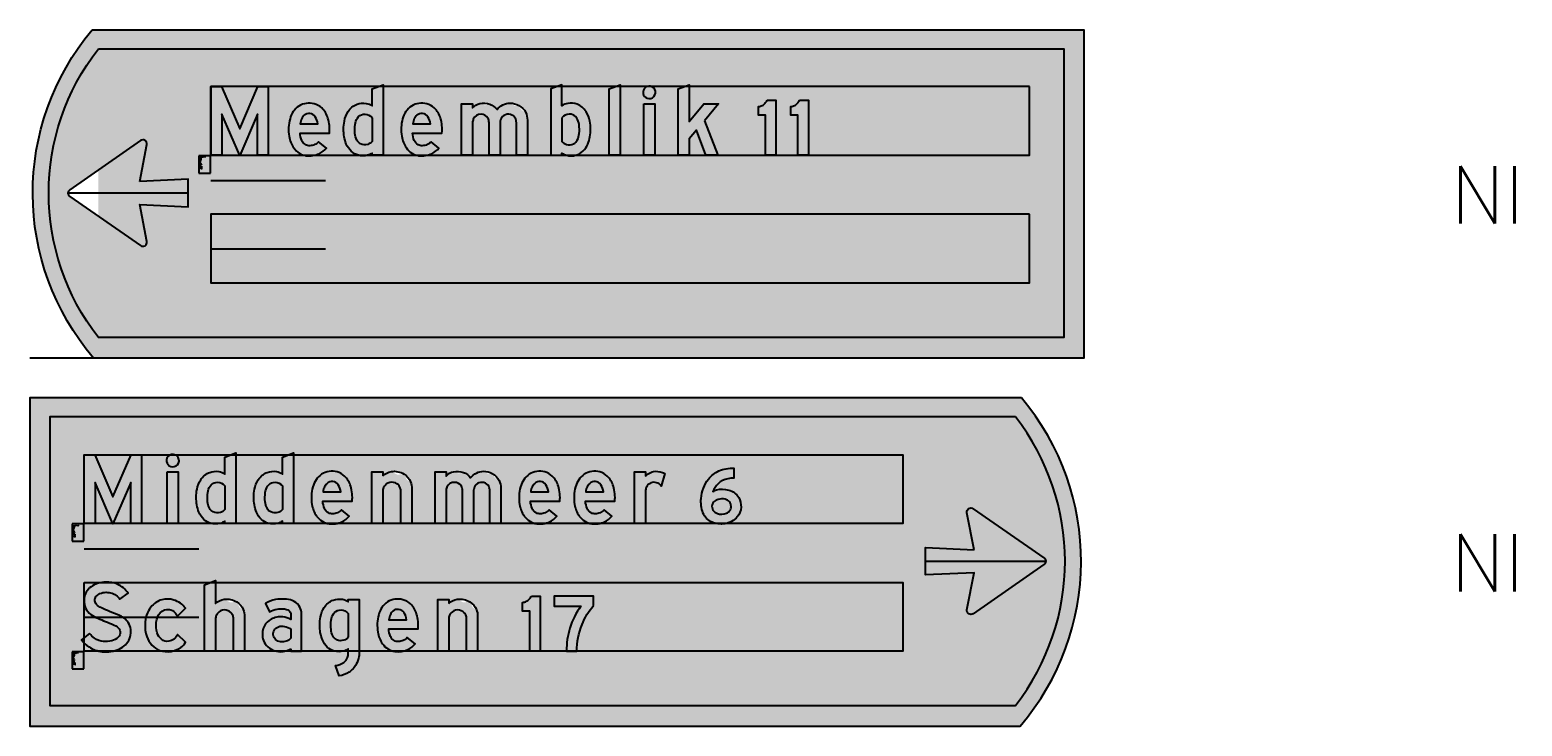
# Model space of a CAD drawing. Header units: millimetres. Extents: x 2444 to 7891, y 2771 to 8930.
# Tile 4 of 7: x 5286 to 7891, y 5867 to 7083. Entities that reach past the tile are written whole.
import ezdxf

# ---------------------------------------------------------------- set-up
doc = ezdxf.new("R2010")
doc.units = ezdxf.units.MM
doc.header["$LTSCALE"] = 20
doc.header["$MEASUREMENT"] = 0
doc.layers.get('0').update_dxf_attribs({"linetype": 'CONTINUOUS'})
for name, color, linetype in [('1', 1, 'CONTINUOUS'), ('105', 5, 'CONTINUOUS'), ('107', 7, 'CONTINUOUS'), ('135', 7, 'CONTINUOUS'), ('136', 7, 'CONTINUOUS'), ('15', 5, 'CONTINUOUS'), ('37', 7, 'CONTINUOUS'), ('87', 7, 'CONTINUOUS'), ('97', 7, 'CONTINUOUS')]:
    doc.layers.add(name, color=color, linetype=linetype)
doc.styles.get("Standard").update_dxf_attribs({"font": 'SIMPLEX'})

# ---------------------------------------------------------------- blocks, each defined once
blk = doc.blocks.new('TBORDLU15')
at = {"layer": '135'}
blk.add_attdef('CAMTAG', (-850, 235), '', height=100, dxfattribs=at)
blk = doc.blocks.new('TBORDLU05')
at = {"layer": '135'}
blk.add_attdef('CAMTAG', (-850, 235), '', height=100, dxfattribs=at)
blk = doc.blocks.new('DNMKP')
blk.add_lwpolyline([(0, 0), (0, 240), (36.5, 240), (100.3, 92.4), (163.7, 240), (199.9, 240), (199.9, 0), (162.4, 0), (162.4, 143), (100.3, -1), (37.5, 143), (37.5, 0)], close=True)
blk = doc.blocks.new('SDNMKP')
blk.add_hatch(color=256).paths.add_polyline_path([(0, 0), (0, 240), (36.5, 240), (100.3, 92.4), (163.7, 240), (199.9, 240), (199.9, 0), (162.4, 0), (162.4, 143), (100.3, -1), (37.5, 143), (37.5, 0)])
blk = doc.blocks.new('DNEOK')
for points in [[(90.9, 37.2, -0.101901), (73.8, 33.4, -0.123801), (59.3, 36.6, -0.165212), (45.9, 51.5, -0.088581), (39.8, 77.7), (142.3, 77.7, 0.097664), (137.4, 129.4, 0.133617), (115.6, 165.3, 0.120769), (89.5, 179.6, 0.210187), (35.8, 171.8, 0.181349), (4.9, 127.4, 0.109569), (2, 66.5, 0.113933), (18.3, 25.6, 0.209885), (61.8, -1.4, 0.138292), (106.6, 5.5, 0.117676), (131.8, 25.2), (104.6, 47.5, -0.119709)], [(93.3, 134.7, 0.228969), (74.5, 145.8, 0.208727), (54.5, 139.9, 0.109856), (45.9, 128, 0.074066), (40.7, 109.8), (102.2, 109.8, 0.111348)]]:
    blk.add_lwpolyline(points, format="xyb", close=True)
blk = doc.blocks.new('SDNEOK')
h = blk.add_hatch(color=256)
edge = h.paths.add_edge_path()
edge.add_arc((73.3, 76.9), 43.5, 270.6531, 293.9267, ccw=False)
edge.add_arc((72.9, 63.7), 30.3, 243.3753, 271.6048, ccw=False)
edge.add_arc((74.5, 63.8), 31.1, 203.3718, 240.8967, ccw=False)
edge.add_arc((116.2, 81.8), 76.6, 183.0869, 203.3353, ccw=False)
edge.add_line((39.8, 77.7), (142.3, 77.7))
edge.add_arc((8.7, 91.2), 134.2, 354.247, 376.5592)
edge.add_arc((60.6, 107.3), 79.9, 16.0843, 46.5267)
edge.add_arc((73.3, 119.3), 62.5, 47.3433, 74.8881)
edge.add_arc((71.6, 114.6), 67.5, 74.5644, 122.0446)
edge.add_arc((79.5, 108.5), 76.9, 124.6544, 165.7696)
edge.add_arc((140.7, 90.3), 140.8, 164.7144, 189.7261)
edge.add_arc((98.9, 81.3), 98, 188.705, 214.7044)
edge.add_arc((70.7, 61.6), 63.6, 214.5404, 261.9542)
edge.add_arc((72.1, 81.5), 83.5, 262.8902, 294.3846)
edge.add_arc((77.7, 68.2), 69.1, 294.6517, 321.4976)
edge.add_line((131.8, 25.2), (104.6, 47.5))
edge.add_arc((76.5, 70.6), 36.4, 293.3954, 320.7007, ccw=False)
edge = h.paths.add_edge_path(flags=16)
edge.add_arc((72.4, 120.7), 25.1, 33.7093, 85.296)
edge.add_arc((71.3, 119.9), 26, 82.9069, 130.0666)
edge.add_arc((76.8, 114.5), 33.7, 131.3185, 156.3952)
edge.add_arc((104.4, 101.5), 64.2, 155.6279, 172.5717)
edge.add_line((40.7, 109.8), (102.2, 109.8))
edge.add_arc((42.7, 102.5), 60, 7.0634, 32.4778)
blk = doc.blocks.new('DNDOK')
blk.add_line((137.5, 0), (138, 0.6))
for points in [[(99.7, 0), (99.7, 7.9, -0.100024), (83.2, -0.2, -0.120091), (51.6, 0, -0.123672), (26.6, 14, -0.106262), (9.4, 39.2, -0.100464), (0, 91.1, -0.049901), (2.6, 119.5, -0.095527), (15.5, 152.5, -0.16208), (47.1, 178.3, -0.125922), (79, 181.2, -0.142475), (99.7, 172.4), (99.7, 231.5), (138, 246.2), (138, 0)], [(99.7, 130.8), (99.7, 48.6, -0.150215), (84.1, 37.8, -0.188752), (59, 39.9, -0.15047), (46, 53, -0.093806), (39.5, 75.7, -0.063532), (40, 107.6, -0.108052), (48, 130.1, -0.214182), (68, 143.2, -0.212332), (94.2, 136.6, -0.064521)]]:
    blk.add_lwpolyline(points, format="xyb", close=True)
blk = doc.blocks.new('SDNDOK')
h = blk.add_hatch(color=256)
edge = h.paths.add_edge_path()
edge.add_line((138, 231.5), (138, 0))
edge.add_line((138, 0), (99.7, 0))
edge.add_line((99.7, 0), (99.7, 7.9))
edge.add_arc((71.3, 44.5), 46.3, 284.8992, 307.747, ccw=False)
edge.add_arc((67.8, 64.8), 66.8, 255.9338, 283.3254, ccw=False)
edge.add_arc((67, 56.7), 58.8, 226.5567, 254.7571, ccw=False)
edge.add_arc((76.6, 66.7), 72.6, 202.2237, 226.4861, ccw=False)
edge.add_arc((132.5, 88.3), 132.5, 178.8154, 201.763, ccw=False)
edge.add_arc((143.4, 92.3), 143.5, 169.0674, 180.4943, ccw=False)
edge.add_arc((94.6, 102.5), 93.6, 147.6996, 169.5265, ccw=False)
edge.add_arc((70.1, 117.9), 64.6, 110.8068, 147.6325, ccw=False)
edge.add_arc((68.8, 117.5), 64.6, 80.8887, 109.5969, ccw=False)
edge.add_arc((74.1, 141.3), 40.2, 50.5164, 82.951, ccw=False)
edge.add_line((99.7, 172.4), (99.7, 231.5))
edge.add_line((99.7, 231.5), (138, 246.2))
edge.add_line((138, 246.2), (138, 16.5))
edge.add_line((138, 16.5), (138, 231.5))
edge = h.paths.add_edge_path(flags=16)
edge.add_line((99.7, 130.8), (99.7, 48.6))
edge.add_arc((74.3, 68.6), 32.3, 287.5698, 321.7411, ccw=False)
edge.add_arc((74.1, 70.9), 34.6, 243.9855, 286.7413, ccw=False)
edge.add_arc((73.9, 67.5), 31.4, 207.3919, 241.6203, ccw=False)
edge.add_arc((102.8, 81.7), 63.6, 185.3577, 206.7938, ccw=False)
edge.add_arc((164.5, 89.7), 125.9, 171.8246, 186.3655, ccw=False)
edge.add_arc((95.5, 100.5), 56, 148.0099, 172.678, ccw=False)
edge.add_arc((72.6, 114.3), 29.2, 98.9012, 147.2576, ccw=False)
edge.add_arc((73.8, 110.5), 33.2, 51.9709, 99.9217, ccw=False)
edge.add_arc((74.4, 112.6), 31.2, 35.8435, 50.6103, ccw=False)
blk = doc.blocks.new('DNMOK')
blk.add_lwpolyline([(95.7, 113.9, 0.134995), (91.5, 130, 0.262597), (68, 143.3, 0.314065), (40.9, 126, 0.10407), (38.4, 114), (38.4, 0), (0, 0), (0, 180), (38.4, 180), (38.4, 165.5, -0.162198), (64.2, 180.6, -0.138574), (98.7, 178.3, -0.159128), (123.7, 159.3, -0.224396), (169.5, 182, -0.1279), (199.5, 174.3, -0.157536), (223.7, 149.4, -0.108501), (229.8, 122.9), (229.8, 114), (229.8, 0), (191.1, 0), (191.1, 114, 0.023684), (191, 117.3, 0.144879), (184.9, 133.1, 0.429219), (143.2, 135.5, 0.160452), (134.5, 118.9, 0.044124), (134.1, 114), (134.1, 0), (95.7, 0), (95.7, 114)], format="xyb", close=True)
blk = doc.blocks.new('SDNMOK')
h = blk.add_hatch(color=256)
edge = h.paths.add_edge_path()
edge.add_arc((64.3, 114.3), 31.4, 359.2433, 389.9959)
edge.add_arc((68, 115.7), 27.5, 31.1799, 90.0339)
edge.add_arc((66.9, 115.2), 28.1, 87.7427, 157.4855)
edge.add_arc((68.2, 113.8), 29.8, 155.9856, 179.7511)
edge.add_line((38.4, 114), (38.4, 0))
edge.add_line((38.4, 0), (0, 0))
edge.add_line((0, 0), (0, 180))
edge.add_line((0, 180), (38.4, 180))
edge.add_line((38.4, 180), (38.4, 165.5))
edge.add_arc((74, 134.3), 47.3, 101.9573, 138.8093, ccw=False)
edge.add_arc((77.3, 118.3), 63.6, 70.357, 101.9149, ccw=False)
edge.add_arc((82.1, 130.6), 50.5, 34.6689, 70.835, ccw=False)
edge.add_arc((170.6, 122.1), 59.9, 90.981, 141.5707, ccw=False)
edge.add_arc((169.9, 120.5), 61.5, 61.1789, 90.3331, ccw=False)
edge.add_arc((173, 124.5), 56.4, 26.1529, 61.9631, ccw=False)
edge.add_arc((166.5, 122.2), 63.4, 0.6617, 25.4314, ccw=False)
edge.add_line((229.8, 122.9), (229.8, 114))
edge.add_line((229.8, 114), (229.8, 0))
edge.add_line((229.8, 0), (191.1, 0))
edge.add_line((191.1, 0), (191.1, 114))
edge.add_arc((155.7, 114.1), 35.5, 359.7776, 365.2046)
edge.add_arc((161.4, 114.9), 29.7, 4.595, 37.5694)
edge.add_arc((162.9, 114.5), 28.8, 40.1622, 133.082)
edge.add_arc((164, 114), 30, 134.0702, 170.5324)
edge.add_arc((162.2, 114.4), 28.1, 170.6711, 180.7771)
edge.add_line((134.1, 114), (134.1, 0))
edge.add_line((134.1, 0), (95.7, 0))
edge.add_line((95.7, 0), (95.7, 114))
edge.add_line((95.7, 114), (95.7, 113.9))
blk = doc.blocks.new('DNBOK')
for points in [[(54.8, -0.2, 0.120091), (86.4, 0, 0.123672), (111.4, 14, 0.106262), (128.6, 39.2, 0.100464), (138, 91.1, 0.049901), (135.4, 119.5, 0.095527), (122.5, 152.5, 0.16208), (90.9, 178.3, 0.125922), (59, 181.2, 0.142475), (38.4, 172.4), (38.4, 246.2), (0, 231.5), (0, 0), (38.4, 0), (38.4, 7.9, 0.100024)], [(38.4, 130.8), (38.4, 48.6, 0.150215), (54, 37.8, 0.188752), (79.1, 39.9, 0.15047), (92, 53, 0.093806), (98.6, 75.7, 0.063532), (98.1, 107.6, 0.108052), (90, 130.1, 0.214182), (70, 143.2, 0.212332), (43.8, 136.6, 0.064521)]]:
    blk.add_lwpolyline(points, format="xyb", close=True)
blk = doc.blocks.new('SDNBOK')
h = blk.add_hatch(color=256)
edge = h.paths.add_edge_path()
edge.add_arc((70.2, 64.8), 66.8, 256.6746, 284.0662)
edge.add_arc((71, 56.7), 58.8, 285.2429, 313.4433)
edge.add_arc((61.4, 66.7), 72.6, 313.5139, 337.7763)
edge.add_arc((5.6, 88.3), 132.5, 338.237, 361.1846)
edge.add_arc((-5.4, 92.3), 143.5, 359.5057, 370.9326)
edge.add_arc((43.4, 102.5), 93.6, 10.4735, 32.3004)
edge.add_arc((68, 117.9), 64.6, 32.3675, 69.1932)
edge.add_arc((69.2, 117.5), 64.6, 70.4031, 99.1113)
edge.add_arc((63.9, 141.3), 40.2, 97.049, 129.4836)
edge.add_line((38.4, 172.4), (38.4, 246.2))
edge.add_line((38.4, 246.2), (0, 231.5))
edge.add_line((0, 231.5), (0, 0))
edge.add_line((0, 0), (38.4, 0))
edge.add_line((38.4, 0), (38.4, 7.9))
edge.add_arc((66.7, 44.5), 46.3, 232.253, 255.1008)
edge = h.paths.add_edge_path(flags=16)
edge.add_line((38.4, 130.8), (38.4, 48.6))
edge.add_arc((63.7, 68.6), 32.3, 218.2589, 252.4302)
edge.add_arc((63.9, 70.9), 34.6, 253.2587, 296.0145)
edge.add_arc((64.2, 67.5), 31.4, 298.3797, 332.6081)
edge.add_arc((35.3, 81.7), 63.6, 333.2062, 354.6423)
edge.add_arc((-26.5, 89.7), 125.9, 353.6345, 368.1754)
edge.add_arc((42.5, 100.5), 56, 7.322, 31.9901)
edge.add_arc((65.5, 114.3), 29.2, 32.7424, 81.0988)
edge.add_arc((64.3, 110.5), 33.2, 80.0783, 128.0291)
edge.add_arc((63.6, 112.6), 31.2, 129.3897, 144.1565)
blk = doc.blocks.new('DNLOK')
blk.add_lwpolyline([(0, 0), (0, 231.5), (38.4, 246.2), (38.4, 0)], close=True)
blk = doc.blocks.new('SDNLOK')
blk.add_hatch(color=256).paths.add_polyline_path([(0, 0), (0, 231.5), (38.4, 246.2), (38.4, 0)])
blk = doc.blocks.new('DNIOK')
blk.add_lwpolyline([(17.6, 197.7, 0.708764), (34.1, 235.2, 0.4532), (1.6, 232.5, 0.591041)], format="xyb", close=True)
blk.add_lwpolyline([(0, 180), (38.4, 180), (38.4, 0), (0, 0)], close=True)
blk = doc.blocks.new('SDNIOK')
h = blk.add_hatch(color=256)
edge = h.paths.add_edge_path()
edge.add_arc((19.3, 219.4), 21.7, 265.6624, 406.973)
edge.add_arc((19.1, 219.6), 21.7, 46.078, 143.5982)
edge.add_arc((19.2, 219.5), 21.8, 143.5691, 265.9084)
h.paths.add_polyline_path([(0, 180), (38.4, 180), (38.4, 0), (0, 0)])
blk = doc.blocks.new('DNKOK')
blk.add_lwpolyline([(91.5, 120.7), (138, 0), (97, 0), (63.6, 87.2), (38.4, 57.4), (38.4, 0), (0, 0), (0, 231.5), (38.4, 246.2), (38.4, 117.7), (90.2, 180), (140.3, 180)], close=True)
blk = doc.blocks.new('SDNKOK')
blk.add_hatch(color=256).paths.add_polyline_path([(91.5, 120.7), (138, 0), (97, 0), (63.6, 87.2), (38.4, 57.4), (38.4, 0), (0, 0), (0, 231.5), (38.4, 246.2), (38.4, 117.7), (90.2, 180), (140.3, 180)])
blk = doc.blocks.new('DN1KK')
blk.add_lwpolyline([(31, 192.1), (61.5, 192.1), (61.5, 0), (25, 0), (25, 140), (0, 140), (0, 170.1, 0.088959), (13.5, 173.9, 0.094396), (23.4, 181.4, 0.051942)], format="xyb", close=True)
blk = doc.blocks.new('SDN1KK')
h = blk.add_hatch(color=256)
h.dxf.hatch_style = 1
edge = h.paths.add_edge_path()
edge.add_line((31, 192.1), (61.5, 192.1))
edge.add_line((61.5, 192.1), (61.5, 0))
edge.add_line((61.5, 0), (25, 0))
edge.add_line((25, 0), (25, 140))
edge.add_line((25, 140), (0, 140))
edge.add_line((0, 140), (0, 170.1))
edge.add_arc((-3.7, 209.6), 39.6, 275.3955, 295.7298)
edge.add_arc((-1.4, 203.7), 33.4, 296.575, 318.1452)
edge.add_arc((-23.8, 223.4), 63.1, 318.3475, 330.2411)
blk = doc.blocks.new('TEXTID')
for p, q in [((-1, -1), (-21, -1)), ((-21, -1), (-21, -31)), ((-1, -31), (-1, -1)), ((-21, -31), (-1, -31))]:
    blk.add_line(p, q)
for tag, p in [('TXTVAL', (-19, -4)), ('ALFTYP', (-19, -6)), ('TXTLEN', (-19, -20)), ('XSCALE', (-19, -22)), ('XYSCALE', (-19, -23.7)), ('GROKAP', (-19, -8)), ('GROOND', (-19, -10)), ('KRIMP', (-19, -12)), ('LAYER', (-19, -14)), ('GEN', (-19, -16)), ('CURANG', (-19, -18)), ('NOOT', (-19, -25.4)), ('AKTIE', (-19, -27.1)), ('ERRMSG', (-19, -28.9))]:
    blk.add_attdef(tag, p, '', height=1)
blk = doc.blocks.new('DNNOK')
blk.add_lwpolyline([(38.4, 165.9, -0.169593), (68.1, 181.1, -0.184343), (112.3, 172, -0.158815), (134.9, 145.3, -0.09798), (139.3, 120.6), (139.3, 0), (101, 0), (101, 113.7, 0.110231), (98.1, 126.6, 0.187407), (82.4, 141.2, 0.213383), (56.2, 140.5, 0.17169), (41.1, 125.1, 0.121535), (38.4, 112), (38.4, 0), (0, 0), (0, 180), (38.4, 180)], format="xyb", close=True)
blk = doc.blocks.new('SDNNOK')
h = blk.add_hatch(color=256)
edge = h.paths.add_edge_path()
edge.add_arc((75, 130.9), 50.7, 97.8076, 136.3091, ccw=False)
edge.add_arc((78.3, 118.8), 63.2, 57.4397, 99.2189, ccw=False)
edge.add_arc((82.5, 123.9), 56.5, 22.154, 58.2502, ccw=False)
edge.add_arc((74.8, 121.7), 64.5, -0.9369, 21.447, ccw=False)
edge.add_line((139.3, 120.6), (139.3, 0))
edge.add_line((139.3, 0), (101, 0))
edge.add_line((101, 0), (101, 113.7))
edge.add_arc((70.8, 113.6), 30.2, 0.2776, 25.439)
edge.add_arc((71.4, 113.7), 29.6, 25.8368, 68.2949)
edge.add_arc((70, 111.6), 32, 67.2754, 115.4565)
edge.add_arc((70.4, 111.5), 32.3, 116.0388, 155.0072)
edge.add_arc((66.3, 113), 28, 154.3557, 182.0734)
edge.add_line((38.4, 112), (38.4, 0))
edge.add_line((38.4, 0), (0, 0))
edge.add_line((0, 0), (0, 180))
edge.add_line((0, 180), (38.4, 180))
edge.add_line((38.4, 180), (38.4, 165.9))
blk = doc.blocks.new('DNROK')
blk.add_lwpolyline([(77.2, 142.2, 0.173393), (57.1, 141.4, 0.180069), (41.4, 126.4, 0.113707), (38.4, 113.1), (38.4, 0), (0, 0), (0, 180), (38.4, 180), (38.4, 165.6, -0.059209), (47.8, 173.5, -0.095231), (66, 181, -0.135208), (97.5, 178, -0.035292), (105.6, 174.1), (93.1, 130.2, 0.183942)], format="xyb", close=True)
blk = doc.blocks.new('SDNROK')
h = blk.add_hatch(color=256)
edge = h.paths.add_edge_path()
edge.add_arc((68.2, 113.6), 29.9, 72.5246, 111.8722)
edge.add_arc((69.4, 112.8), 31.1, 113.2226, 154.0538)
edge.add_arc((68.8, 113.2), 30.4, 154.1763, 180.1245)
edge.add_line((38.4, 113.1), (38.4, 0))
edge.add_line((38.4, 0), (0, 0))
edge.add_line((0, 0), (0, 180))
edge.add_line((0, 180), (38.4, 180))
edge.add_line((38.4, 180), (38.4, 165.6))
edge.add_arc((76.4, 129.9), 52.2, 123.2492, 136.8031, ccw=False)
edge.add_arc((76.5, 129.9), 52.2, 101.6377, 123.3973, ccw=False)
edge.add_arc((76.3, 122.4), 59.6, 69.1375, 99.938, ccw=False)
edge.add_arc((73.7, 118.9), 63.8, 59.9912, 68.0761, ccw=False)
edge.add_line((105.6, 174.1), (93.1, 130.2))
edge.add_arc((69.4, 115.3), 28, 32.0519, 73.7423)
blk = doc.blocks.new('DN6KK')
for points in [[(59.9, 138.7, 0.121587), (41.6, 111, -0.080176), (53.9, 116.8, -0.1472), (96.9, 116.2, -0.188669), (131.7, 90.6, -0.148975), (139.9, 56.3, -0.162113), (126.8, 22.8, -0.185736), (83.1, -1.1, -0.135018), (38.7, 3.9, -0.200677), (7.1, 36.8, -0.115473), (0.4, 87.3, -0.142799), (26.3, 154.8, -0.121893), (62.1, 183.1, -0.109822), (115.3, 193.3), (115.3, 158.2, 0.055654), (93.9, 156, 0.132784)], [(46.2, 76.4, 0.147096), (38.9, 64.6, 0.202752), (42, 46, 0.16924), (57.4, 34.5, 0.170542), (88.9, 35.2, 0.183489), (102.7, 47.9, 0.152145), (104.8, 63.6, 0.135178), (99.8, 75, 0.167708), (84.3, 84.2, 0.127057), (59.9, 83.8, 0.114172)]]:
    blk.add_lwpolyline(points, format="xyb", close=True)
blk = doc.blocks.new('SDN6KK')
h = blk.add_hatch(color=256)
h.dxf.hatch_style = 1
edge = h.paths.add_edge_path(flags=16)
edge.add_arc((62.2, 58.3), 24.1, 131.4945, 164.9664)
edge.add_arc((62.3, 59), 24.1, 166.5489, 212.3948)
edge.add_arc((66.3, 62.4), 29.3, 213.8793, 252.3022)
edge.add_arc((72.1, 79.6), 47.5, 251.9018, 290.6146)
edge.add_arc((79, 59.7), 26.4, 291.8324, 333.4223)
edge.add_arc((78.4, 59.2), 26.7, 334.9202, 369.5239)
edge.add_arc((81.6, 60.1), 23.5, 8.5197, 39.3135)
edge.add_arc((78.7, 57.2), 27.6, 40.3279, 78.4093)
edge.add_arc((72.8, 36.7), 48.8, 76.3918, 105.3561)
edge.add_arc((69.1, 50.6), 34.5, 105.527, 131.5804)
edge = h.paths.add_edge_path()
edge.add_arc((107, 87.8), 69.3, 132.7394, 160.469)
edge.add_arc((65.6, 75.9), 42.5, 106.035, 124.3708, ccw=False)
edge.add_arc((74.5, 45), 74.7, 72.5299, 106.0252, ccw=False)
edge.add_arc((81.6, 59), 59.2, 32.241, 74.9784, ccw=False)
edge.add_arc((79.5, 60), 60.5, -3.4419, 30.4514, ccw=False)
edge.add_arc((83, 59.3), 57, 320.1596, 356.9929, ccw=False)
edge.add_arc((73.8, 67.6), 69.3, 277.6984, 319.7864, ccw=False)
edge.add_arc((70.1, 82.2), 84.4, 248.1571, 278.915, ccw=False)
edge.add_arc((62.3, 58.1), 59.1, 201.0711, 246.4601, ccw=False)
edge.add_arc((111.5, 76.5), 111.6, 174.4477, 200.7954, ccw=False)
edge.add_arc((129.2, 76.6), 129.3, 142.7546, 175.2619, ccw=False)
edge.add_arc((101.2, 96.6), 94.9, 114.3395, 142.1381, ccw=False)
edge.add_arc((111.8, 68.5), 124.9, 88.406, 113.475, ccw=False)
edge.add_line((115.3, 193.3), (115.3, 158.2))
edge.add_arc((114.5, 61.3), 96.9, 89.5399, 102.2816)
edge.add_arc((108.9, 84.5), 73.1, 101.816, 132.0709)
blk = doc.blocks.new('DNSKP')
blk.add_lwpolyline([(18.6, 61.3), (-9.7, 39.9, 0.095242), (16.6, 14.6, 0.115355), (62.6, -2, 0.143243), (122.4, 7.2, 0.176522), (158.1, 43.2, 0.219969), (156.2, 94.7, 0.168406), (123.4, 124.4, 0.004125), (87.9, 138.9, -0.018803), (59.7, 150.8, -0.1084), (42.6, 163.2, -0.142959), (37.3, 175.3, -0.158024), (38.9, 186.8, -0.137934), (49.6, 198.2, -0.112446), (70.6, 205, -0.08113), (92, 203.8, -0.099542), (110.8, 195.4, -0.099921), (124.2, 181), (153, 202.6, 0.13841), (115.8, 233.6, 0.108694), (75.9, 241.1, 0.07681), (46.2, 236.4, 0.083432), (23.8, 225, 0.103273), (6.7, 205.6, 0.10134), (-0.2, 184.8, 0.087362), (2.3, 156.8, 0.14327), (17.1, 132.9, 0.074757), (40.9, 117.7, 0.005926), (94.7, 95.3, -0.06423), (114.5, 84.7, -0.209084), (125.3, 67.6, -0.227141), (118.9, 48.7, -0.139353), (95.8, 35.7, -0.091568), (67.4, 33.5, -0.124077), (35.9, 45.4, -0.069197)], format="xyb", close=True)
blk = doc.blocks.new('SDNSKP')
h = blk.add_hatch(color=256)
edge = h.paths.add_edge_path()
edge.add_line((18.6, 61.3), (-9.7, 39.9))
edge.add_arc((69.3, 95.8), 96.8, 215.2915, 237.0538)
edge.add_arc((75.2, 104.6), 107.4, 236.9717, 263.2929)
edge.add_arc((76.8, 104.8), 107.7, 262.4349, 295.0419)
edge.add_arc((90.9, 74.2), 74.1, 295.2273, 335.2707)
edge.add_arc((101.4, 66.9), 61.5, 337.3004, 386.9233)
edge.add_arc((97, 62.3), 67.6, 28.7027, 66.9396)
edge.add_arc((-772.1, -2022.4), 2326.2, 67.3563, 68.3017)
edge.add_arc((232.3, 518.8), 406.4, 244.8686, 249.1775, ccw=False)
edge.add_arc((79.3, 196), 49.2, 221.8604, 246.6073, ccw=False)
edge.add_arc((60.7, 178.4), 23.6, 187.613, 220.1563, ccw=False)
edge.add_arc((55.9, 178.5), 18.9, 153.9701, 189.8896, ccw=False)
edge.add_arc((64.5, 173.4), 28.9, 120.9682, 152.3822, ccw=False)
edge.add_arc((74.9, 155.6), 49.6, 94.9334, 120.5963, ccw=False)
edge.add_arc((77.6, 138.8), 66.5, 77.5134, 96.0664, ccw=False)
edge.add_arc((80.6, 153), 52, 54.5283, 77.2669, ccw=False)
edge.add_arc((81.8, 155), 49.7, 31.5522, 54.3767, ccw=False)
edge.add_line((124.2, 181), (153, 202.6))
edge.add_arc((79.5, 152.3), 89, 34.4138, 65.9347)
edge.add_arc((78.7, 146.6), 94.6, 66.8858, 91.6991)
edge.add_arc((76.3, 142.7), 98.4, 90.2004, 107.7694)
edge.add_arc((69.2, 164.1), 75.9, 107.6382, 126.7153)
edge.add_arc((61.6, 174.2), 63.2, 126.6437, 150.2286)
edge.add_arc((54.2, 178.5), 54.7, 150.217, 173.3634)
edge.add_arc((80.6, 177.8), 81.1, 175.0348, 195.0059)
edge.add_arc((50.5, 170.2), 50, 195.5447, 228.1578)
edge.add_arc((79.5, 204.4), 94.9, 228.8532, 245.9543)
edge.add_arc((1015.5, 2378.2), 2461.6, 246.6769, 248.035)
edge.add_arc((63.8, 13.3), 87.6, 54.5899, 69.2902, ccw=False)
edge.add_arc((100.3, 63.9), 25.2, 8.5351, 55.773, ccw=False)
edge.add_arc((102.4, 64.8), 23.1, -44.1953, 6.993, ccw=False)
edge.add_arc((84.5, 82.9), 48.6, 283.4347, 315.1677, ccw=False)
edge.add_arc((75.5, 111.2), 78.2, 264.0578, 284.9853, ccw=False)
edge.add_arc((75.4, 102.1), 69.1, 235.1196, 263.4113, ccw=False)
edge.add_arc((84.4, 115.4), 85.1, 219.4093, 235.2428, ccw=False)
blk = doc.blocks.new('DNCOK')
blk.add_lwpolyline([(20.4, 153.5, 0.159313), (0.1, 94.9, 0.096263), (6.3, 51, 0.105598), (24.4, 20.8, 0.114968), (51.5, 2.7, 0.131226), (90.9, -0.9, 0.109572), (124.9, 12.8, 0.108139), (142, 31.1), (113.7, 58.4, -0.266832), (83.1, 34.4, -0.204869), (57.6, 41.3, -0.142026), (42.7, 63.4, -0.108028), (39.4, 101.3, -0.154323), (53, 133.6, -0.271453), (85.3, 145.3, -0.154729), (104.4, 135.1, -0.09184), (113.1, 122.3), (140.9, 149.5, 0.171624), (101.1, 178.4, 0.144995), (58.9, 179.3, 0.157815)], format="xyb", close=True)
blk = doc.blocks.new('SDNCOK')
h = blk.add_hatch(color=256)
edge = h.paths.add_edge_path()
edge.add_arc((100, 93.1), 99.9, 142.7895, 178.9971)
edge.add_arc((116, 89.1), 116, 177.1363, 199.1304)
edge.add_arc((86.2, 78.3), 84.3, 198.8419, 222.9537)
edge.add_arc((76.7, 69.8), 71.6, 223.1131, 249.3466)
edge.add_arc((78, 74.8), 76.8, 249.7576, 279.6615)
edge.add_arc((77, 82.4), 84.5, 279.4626, 304.4748)
edge.add_arc((91.6, 61.1), 58.7, 304.5999, 329.2877)
edge.add_line((142, 31.1), (113.7, 58.4))
edge.add_arc((77.5, 73), 39.1, 278.2458, 338.0068, ccw=False)
edge.add_arc((78.4, 67.6), 33.6, 231.6919, 278.0036, ccw=False)
edge.add_arc((88.4, 78), 47.9, 197.7146, 230.0483, ccw=False)
edge.add_arc((127.7, 90.1), 89, 172.7692, 197.4316, ccw=False)
edge.add_arc((97.3, 95.9), 58.2, 139.5415, 174.6329, ccw=False)
edge.add_arc((79.1, 111.9), 34, 79.4976, 140.2462, ccw=False)
edge.add_arc((78.8, 110.2), 35.7, 44.3854, 79.5677, ccw=False)
edge.add_arc((74, 105.2), 42.7, 23.6831, 44.6724, ccw=False)
edge.add_line((113.1, 122.3), (140.9, 149.5))
edge.add_arc((80.1, 107.7), 73.8, 34.4469, 73.4007)
edge.add_arc((78.5, 107.6), 74.4, 72.2883, 105.2889)
edge.add_arc((79.5, 107), 75.2, 105.9028, 141.7754)
blk = doc.blocks.new('DNHOK')
blk.add_lwpolyline([(98.1, 126.6, 0.187407), (82.4, 141.2, 0.213383), (56.2, 140.5, 0.17169), (41.1, 125.1, 0.121535), (38.4, 112), (38.4, 0), (0, 0), (0, 231.5), (38.4, 246.2), (38.4, 165.9, -0.169593), (68.1, 181.1, -0.184343), (112.3, 172, -0.158815), (134.9, 145.3, -0.09798), (139.3, 120.6), (139.3, 0), (101, 0), (101, 113.7, 0.110231)], format="xyb", close=True)
blk = doc.blocks.new('SDNHOK')
h = blk.add_hatch(color=256)
edge = h.paths.add_edge_path()
edge.add_arc((71.4, 113.7), 29.6, 25.8368, 68.2949)
edge.add_arc((70, 111.6), 32, 67.2754, 115.4565)
edge.add_arc((70.4, 111.5), 32.3, 116.0388, 155.0072)
edge.add_arc((66.3, 113), 28, 154.3557, 182.0734)
edge.add_line((38.4, 112), (38.4, 0))
edge.add_line((38.4, 0), (0, 0))
edge.add_line((0, 0), (0, 231.5))
edge.add_line((0, 231.5), (38.4, 246.2))
edge.add_line((38.4, 246.2), (38.4, 165.9))
edge.add_arc((75, 130.9), 50.7, 97.8076, 136.3091, ccw=False)
edge.add_arc((78.3, 118.8), 63.2, 57.4397, 99.2189, ccw=False)
edge.add_arc((82.5, 123.9), 56.5, 22.154, 58.2502, ccw=False)
edge.add_arc((74.8, 121.7), 64.5, -0.9369, 21.447, ccw=False)
edge.add_line((139.3, 120.6), (139.3, 0))
edge.add_line((139.3, 0), (101, 0))
edge.add_line((101, 0), (101, 113.7))
edge.add_arc((70.8, 113.6), 30.2, 0.2776, 25.439)
blk = doc.blocks.new('DNAOK')
for points in [[(99, 7.8), (99, 0), (136.7, 0), (136.7, 127.7, 0.032882), (136.2, 136.3, 0.12402), (127.4, 159, 0.14557), (104.3, 176.6, 0.090751), (76.9, 181.9, 0.045102), (46.2, 179.9, 0.099969), (10.2, 166.2), (25.2, 137.1, -0.092717), (51.2, 146.4, -0.068938), (76.6, 147.4, -0.130048), (91.9, 141.8, -0.110762), (96.9, 136.2, -0.088999), (98.8, 130.8, -0.043216), (99, 127.3), (99, 110.9, 0.101556), (71.3, 119.2, 0.154439), (30.3, 111.3, 0.152483), (6.8, 87.8, 0.148239), (0.6, 48.9, 0.113894), (9.4, 25.3, 0.121956), (30.5, 6.3, 0.097212), (55.9, -1.7, 0.151804)], [(95.7, 41.5, -0.123528), (78.8, 33.4, -0.118774), (58.1, 33.4, -0.158636), (43, 43.7, -0.182115), (37.8, 61.5, -0.201357), (47.2, 80.1, -0.171098), (65.9, 87.2, -0.050972), (77.4, 86.2, -0.135516), (99, 76.1), (99, 44.9, -0.048482)]]:
    blk.add_lwpolyline(points, format="xyb", close=True)
blk = doc.blocks.new('SDNAOK')
h = blk.add_hatch(color=256)
edge = h.paths.add_edge_path()
edge.add_line((99, 7.8), (99, 0))
edge.add_line((99, 0), (136.7, 0))
edge.add_line((136.7, 0), (136.7, 127.7))
edge.add_arc((71, 127.7), 65.7, 359.9918, 367.525)
edge.add_arc((86.6, 130.3), 50, 6.8991, 35.178)
edge.add_arc((86.3, 129), 50.9, 36.1848, 69.3142)
edge.add_arc((76.1, 104.5), 77.4, 68.6332, 89.3749)
edge.add_arc((73.1, 10.8), 171.1, 88.7099, 99.0396)
edge.add_arc((61.9, 83.9), 97.2, 99.3121, 122.1473)
edge.add_line((10.2, 166.2), (25.2, 137.1))
edge.add_arc((63.3, 72.5), 75, 99.302, 120.4906, ccw=False)
edge.add_arc((67.3, 55), 92.9, 84.2297, 100.0041, ccw=False)
edge.add_arc((73.7, 115.8), 31.7, 55.1554, 84.7938, ccw=False)
edge.add_arc((81.9, 127.8), 17.2, 29.4842, 54.766, ccw=False)
edge.add_arc((82.8, 128.4), 16.2, 8.734, 29.0774, ccw=False)
edge.add_arc((78.8, 127.8), 20.2, -1.2422, 8.656, ccw=False)
edge.add_line((99, 127.3), (99, 110.9))
edge.add_arc((64.8, 47.4), 72.1, 61.6274, 84.8228)
edge.add_arc((63.3, 50.6), 69.1, 83.343, 118.4605)
edge.add_arc((56.3, 61.9), 55.9, 117.7051, 152.3845)
edge.add_arc((67.8, 58.1), 67.8, 154.0919, 187.8201)
edge.add_arc((56, 56.1), 55.9, 187.3959, 213.3866)
edge.add_arc((58.5, 58.6), 59.3, 214.0705, 241.8834)
edge.add_arc((63.4, 66.9), 69, 241.5696, 263.7792)
edge.add_arc((62.3, 72.4), 74.3, 265.0883, 299.6156)
edge = h.paths.add_edge_path(flags=16)
edge.add_arc((71.2, 71.3), 38.6, 281.2707, 309.4385, ccw=False)
edge.add_arc((68.3, 76.3), 44.1, 256.6452, 283.7391, ccw=False)
edge.add_arc((66.3, 61.8), 29.6, 217.7559, 253.8121, ccw=False)
edge.add_arc((64.1, 59.5), 26.4, 175.5669, 216.8521, ccw=False)
edge.add_arc((64.6, 59.6), 26.9, 130.2314, 175.77, ccw=False)
edge.add_arc((66.7, 57.1), 30.1, 91.4486, 130.2854, ccw=False)
edge.add_arc((67, 30.6), 56.6, 79.4197, 91.0914, ccw=False)
edge.add_arc((69.9, 42.1), 44.8, 49.501, 80.3708, ccw=False)
edge.add_line((99, 76.1), (99, 44.9))
edge.add_arc((79.7, 60.1), 24.5, 310.7601, 321.8626, ccw=False)
blk = doc.blocks.new('DNGOK')
for points in [[(138, -6.2, -0.039006), (137.1, -18.9, -0.088981), (127.7, -45.9, -0.116706), (102.3, -73.7, -0.125455), (67.9, -86.3), (55.1, -50.5, 0.130275), (84, -39.4, 0.141669), (97.3, -21.8, 0.086884), (99.7, -8.6, -0.000488), (99.7, 0), (99.7, 7.9, -0.100024), (83.2, -0.2, -0.120091), (51.6, 0, -0.123672), (26.6, 14, -0.106262), (9.4, 39.2, -0.100464), (0, 91.1, -0.049901), (2.6, 119.5, -0.095527), (15.5, 152.5, -0.16208), (47.1, 178.3, -0.125922), (79, 181.2, -0.142434), (99.7, 172.4), (99.7, 180), (138, 180), (138, 0.9)], [(99.7, 130.8), (99.7, 48.6, -0.150215), (84.1, 37.8, -0.188752), (59, 39.9, -0.15047), (46, 53, -0.093806), (39.5, 75.7, -0.063532), (40, 107.6, -0.108052), (48, 130.1, -0.214182), (68, 143.2, -0.212332), (94.2, 136.6, -0.064521)]]:
    blk.add_lwpolyline(points, format="xyb", close=True)
blk = doc.blocks.new('SDNGOK')
h = blk.add_hatch(color=256)
edge = h.paths.add_edge_path()
edge.add_arc((56.4, -6.3), 81.7, -8.8457, 0.0893, ccw=False)
edge.add_arc((57, -6.4), 81.1, 330.7945, 351.134, ccw=False)
edge.add_arc((56.4, -6.2), 81.6, 304.2299, 330.8566, ccw=False)
edge.add_arc((60.3, -12.4), 74.3, 275.831, 304.4338, ccw=False)
edge.add_line((67.9, -86.3), (55.1, -50.5))
edge.add_arc((48.7, 9.7), 60.5, 276.0495, 305.739)
edge.add_arc((60.1, -7.7), 39.7, 306.9801, 339.2336)
edge.add_arc((60.8, -8.4), 38.8, 339.7895, 359.652)
edge.add_arc((4509.8, -7.7), 4410.1, 179.9003, 180.0121, ccw=False)
edge.add_line((99.7, 0), (99.7, 7.9))
edge.add_arc((71.3, 44.5), 46.3, 284.8992, 307.747, ccw=False)
edge.add_arc((67.8, 64.8), 66.8, 255.9338, 283.3254, ccw=False)
edge.add_arc((67, 56.7), 58.8, 226.5567, 254.7571, ccw=False)
edge.add_arc((76.6, 66.7), 72.6, 202.2237, 226.4861, ccw=False)
edge.add_arc((132.5, 88.3), 132.5, 178.8154, 201.763, ccw=False)
edge.add_arc((143.4, 92.3), 143.5, 169.0674, 180.4943, ccw=False)
edge.add_arc((94.6, 102.5), 93.6, 147.6996, 169.5265, ccw=False)
edge.add_arc((70.1, 117.9), 64.6, 110.8068, 147.6325, ccw=False)
edge.add_arc((68.8, 117.5), 64.6, 80.8887, 109.5969, ccw=False)
edge.add_arc((74.1, 141.3), 40.2, 50.5257, 82.951, ccw=False)
edge.add_line((99.7, 172.4), (99.7, 180))
edge.add_line((99.7, 180), (138, 180))
edge.add_line((138, 180), (138, 0.9))
edge.add_line((138, 0.9), (138, -6.2))
edge = h.paths.add_edge_path(flags=16)
edge.add_line((99.7, 130.8), (99.7, 48.6))
edge.add_arc((74.3, 68.6), 32.3, 287.5698, 321.7411, ccw=False)
edge.add_arc((74.1, 70.9), 34.6, 243.9855, 286.7413, ccw=False)
edge.add_arc((73.9, 67.5), 31.4, 207.3919, 241.6203, ccw=False)
edge.add_arc((102.8, 81.7), 63.6, 185.3577, 206.7938, ccw=False)
edge.add_arc((164.5, 89.7), 125.9, 171.8246, 186.3655, ccw=False)
edge.add_arc((95.5, 100.5), 56, 148.0099, 172.678, ccw=False)
edge.add_arc((72.6, 114.3), 29.2, 98.9012, 147.2576, ccw=False)
edge.add_arc((73.8, 110.5), 33.2, 51.9709, 99.9217, ccw=False)
edge.add_arc((74.4, 112.6), 31.2, 35.8435, 50.6103, ccw=False)
blk = doc.blocks.new('DN7KK')
blk.add_lwpolyline([(138.3, 158.8), (138.3, 192.1), (0, 192.1), (0, 156.9), (93.6, 156.9, 0.079064), (55.4, 80.5, 0.085159), (44.1, 0), (79.1, 0, -0.093751), (97.8, 92.4, -0.090344)], format="xyb", close=True)
blk = doc.blocks.new('SDN7KK')
h = blk.add_hatch(color=256)
h.dxf.hatch_style = 1
edge = h.paths.add_edge_path()
edge.add_line((138.3, 158.8), (138.3, 192.1))
edge.add_line((138.3, 192.1), (0, 192.1))
edge.add_line((0, 192.1), (0, 156.9))
edge.add_line((0, 156.9), (93.6, 156.9))
edge.add_arc((314.4, -1.4), 271.7, 144.3625, 162.445)
edge.add_arc((284.5, 7.2), 240.6, 162.2541, 181.7241)
edge.add_line((44.1, 0), (79.1, 0))
edge.add_arc((332.8, -3.1), 253.7, 157.8725, 179.2961, ccw=False)
edge.add_arc((300.1, 14.3), 216.8, 138.2421, 158.8914, ccw=False)

msp = doc.modelspace()

# ---------------------------------------------------------------- hatches: boundary and pattern name
at = {"layer": '105'}
h = msp.add_hatch(color=256, dxfattribs=at)
h.dxf.hatch_style = 1
edge = h.paths.add_edge_path()
edge.add_line((5405.3, 7049.5), (7090.7, 7049.5))
edge.add_line((7090.7, 7049.5), (7090.7, 6545.5))
edge.add_line((7090.7, 6545.5), (5405.3, 6545.5))
edge.add_arc((5728.7, 6797.5), 410, 142.0747, 217.9253, ccw=False)
h = msp.add_hatch(color=256, dxfattribs=at)
h.dxf.hatch_style = 1
edge = h.paths.add_edge_path()
edge.add_line((7006.1, 6406.7), (5320.7, 6406.7))
edge.add_line((5320.7, 6406.7), (5320.7, 5902.7))
edge.add_line((5320.7, 5902.7), (7006.1, 5902.7))
edge.add_arc((6682.7, 6154.7), 410, 322.0747, 397.9253)
at = {"layer": '107'}
h = msp.add_hatch(color=256, dxfattribs=at)
h.dxf.hatch_style = 1
h.paths.add_polyline_path([(5397.1, 6509.5), (7125.7, 6509.5), (7125.7, 7082.5), (5394.6, 7082.5, 0.366896)])
h.paths.add_polyline_path([(5405.3, 6545.5), (7090.7, 6545.5), (7090.7, 7049.5), (5405.3, 7049.5, 0.343599)], flags=16)
h.paths.add_polyline_path([(5477.6, 6817.7), (5562.3, 6821.5), (5562.3, 6773.5), (5477.6, 6777.4), (5493.6, 6695.7), (5346.9, 6797.5), (5493.6, 6899.4)], flags=0)
h = msp.add_hatch(color=256, dxfattribs=at)
h.dxf.hatch_style = 1
h.paths.add_polyline_path([(5355.4, 6791.6, -0.523147), (5355.4, 6803.4), (5479, 6889.2, -0.687716), (5490.1, 6881.7), (5477.6, 6817.7), (5562.3, 6821.5), (5562.3, 6773.5), (5477.6, 6777.4), (5490.2, 6712.8, -0.659882), (5479, 6705.8)])
h = msp.add_hatch(color=256, dxfattribs=at)
h.dxf.hatch_style = 1
h.paths.add_polyline_path([(7016.9, 6439.7), (5285.7, 6439.7), (5285.7, 5866.7), (7014.3, 5866.7, 0.366896)])
h.paths.add_polyline_path([(7006.1, 6406.7), (5320.7, 6406.7), (5320.7, 5902.7), (7006.1, 5902.7, 0.343599)], flags=16)
h.paths.add_polyline_path([(7064.5, 6154.7), (6917.8, 6052.8), (6933.9, 6134.5), (6849.1, 6130.7), (6849.1, 6178.7), (6933.9, 6174.8), (6917.8, 6256.5)], flags=0)
h = msp.add_hatch(color=256, dxfattribs=at)
h.dxf.hatch_style = 1
h.paths.add_polyline_path([(7056, 6148.8, 0.523147), (7056, 6160.6), (6932.4, 6246.4, 0.687716), (6921.3, 6238.8), (6933.9, 6174.8), (6849.1, 6178.7), (6849.1, 6130.7), (6933.9, 6134.5), (6921.2, 6070, 0.659882), (6932.4, 6063)])

# ---------------------------------------------------------------- linework, layer by layer
at = {"layer": '1'}
for p, q in [((5601.9, 6819.2), (5801.9, 6819.2)), ((5601.9, 6819.2), (5801.9, 6819.2)), ((5562.3, 6797.5), (5352.3, 6797.5)), ((5601.9, 6700), (5801.9, 6700)), ((5397.1, 6509.5), (5285.7, 6509.5)), ((5380.7, 6176.4), (5580.7, 6176.4)), ((6849.1, 6154.7), (7059.1, 6154.7)), ((5380.7, 6057.2), (5580.7, 6057.2))]:
    msp.add_line(p, q, dxfattribs=at)
for points in [[(7030.7, 6983.5), (5601.9, 6983.5), (5601.9, 6863.5), (7030.7, 6863.5)], [(7030.7, 6760.5), (5601.9, 6760.5), (5601.9, 6640.5), (7030.7, 6640.5)], [(5380.7, 6340.7), (6809.5, 6340.7), (6809.5, 6220.7), (5380.7, 6220.7)], [(5380.7, 6117.7), (6809.5, 6117.7), (6809.5, 5997.7), (5380.7, 5997.7)]]:
    msp.add_lwpolyline(points, close=True, dxfattribs=at)
at = {"layer": '15'}
for points in [[(5394.6, 7082.5), (7125.7, 7082.5), (7125.7, 6509.5), (5397.1, 6509.5, -0.366896)], [(7016.9, 6439.7), (5285.7, 6439.7), (5285.7, 5866.7), (7014.3, 5866.7, 0.366896)]]:
    msp.add_lwpolyline(points, format="xyb", close=True, dxfattribs=at)
at = {"layer": '87', "flags": 128}
for points in [[(5477.6, 6817.7), (5490.2, 6882.2, 0.659894), (5479, 6889.2), (5355.4, 6803.4, 0.523144), (5355.4, 6791.6), (5479, 6705.8, 0.659894), (5490.2, 6712.8), (5477.6, 6777.4), (5562.3, 6773.5), (5562.3, 6821.5)], [(6933.9, 6174.8), (6921.2, 6239.4, -0.659894), (6932.4, 6246.4), (7056, 6160.6, -0.523144), (7056, 6148.8), (6932.4, 6063, -0.659894), (6921.2, 6070), (6933.9, 6134.5), (6849.1, 6130.7), (6849.1, 6178.7)]]:
    msp.add_lwpolyline(points, format="xyb", close=True, dxfattribs=at)
at = {"layer": '97'}
for points in [[(5405.3, 7049.5), (7090.7, 7049.5), (7090.7, 6545.5), (5405.3, 6545.5, -0.343599)], [(7006.1, 6406.7), (5320.7, 6406.7), (5320.7, 5902.7), (7006.1, 5902.7, 0.343599)]]:
    msp.add_lwpolyline(points, format="xyb", close=True, dxfattribs=at)

# ---------------------------------------------------------------- block references
at = {"layer": '107', "xscale": 0.5, "yscale": 0.5, "zscale": 0.5}
for name, p in [('SDNMKP', (5601.9, 6863.5)), ('SDNDOK', (5833.4, 6863.5)), ('SDNBOK', (6195.4, 6863.5)), ('SDNLOK', (6296.9, 6863.5)), ('SDNIOK', (6357.4, 6863.5)), ('SDNKOK', (6417.4, 6863.5)), ('SDNEOK', (5737.4, 6863.5)), ('SDNEOK', (5933.9, 6863.5)), ('SDN1KK', (6557.4, 6863.5)), ('SDN1KK', (6613.9, 6863.5)), ('SDNMOK', (6039.4, 6863.5)), ('SDNMKP', (5380.7, 6220.7)), ('SDNIOK', (5525.7, 6220.7)), ('SDNDOK', (5576.2, 6220.7)), ('SDNDOK', (5676.7, 6220.7)), ('SDNEOK', (5777.2, 6220.7)), ('SDNNOK', (5882.7, 6220.7)), ('SDNMOK', (5993.2, 6220.7)), ('SDNEOK', (6139.7, 6220.7)), ('SDNEOK', (6235.7, 6220.7)), ('SDNROK', (6341.2, 6220.7)), ('SDN6KK', (6457.2, 6220.7)), ('SDNSKP', (5380.7, 5997.7)), ('SDNHOK', (5590.7, 5997.7)), ('SDNCOK', (5486.7, 5997.7)), ('SDNAOK', (5691.7, 5997.7)), ('SDNGOK', (5791.7, 5997.7)), ('SDNEOK', (5892.2, 5997.7)), ('SDNNOK', (5997.7, 5997.7)), ('SDN1KK', (6145.7, 5997.7)), ('SDN7KK', (6200.7, 5997.7))]:
    msp.add_blockref(name, p, dxfattribs=at)
at = {"layer": '136'}
for p, values in [((5601.9, 6863.5), {'TXTVAL': 'Medemblik 11', 'ALFTYP': 'DN', 'GROKAP': '120', 'GROOND': '90', 'KRIMP': '0', 'LAYER': '37', 'GEN': 'links', 'CURANG': '0.0', 'TXTLEN': '1043', 'XSCALE': '1.000', 'XYSCALE': '1.000'}), ((5380.7, 6220.7), {'TXTVAL': 'Middenmeer 6', 'ALFTYP': 'DN', 'GROKAP': '120', 'GROOND': '90', 'KRIMP': '0', 'LAYER': '37', 'GEN': 'links', 'CURANG': '0.0', 'TXTLEN': '1147', 'XSCALE': '1.000', 'XYSCALE': '1.000'}), ((5380.7, 5997.7), {'TXTVAL': 'Schagen 17', 'ALFTYP': 'DN', 'GROKAP': '120', 'GROOND': '90', 'KRIMP': '0', 'LAYER': '37', 'GEN': 'links', 'CURANG': '0.0', 'TXTLEN': '889', 'XSCALE': '1.000', 'XYSCALE': '1.000'})]:
    msp.add_blockref('TEXTID', p, dxfattribs=at).add_auto_attribs(values)
at = {"layer": '15'}
ref = msp.add_blockref('TBORDLU15', (5285.7, 6509.5), dxfattribs=at)
ref.add_attrib('CAMTAG', 'NI', (7765.7, 6744.5), dxfattribs={"layer": '135', "height": 100})
ref = msp.add_blockref('TBORDLU05', (5285.7, 5866.7), dxfattribs=at)
ref.add_attrib('CAMTAG', 'NI', (7765.7, 6101.7), dxfattribs={"layer": '135', "height": 100})
at = {"layer": '37', "xscale": 0.5, "yscale": 0.5, "zscale": 0.5}
for name, p in [('DNMKP', (5601.9, 6863.5)), ('DNDOK', (5833.4, 6863.5)), ('DNBOK', (6195.4, 6863.5)), ('DNLOK', (6296.9, 6863.5)), ('DNIOK', (6357.4, 6863.5)), ('DNKOK', (6417.4, 6863.5)), ('DNEOK', (5737.4, 6863.5)), ('DNEOK', (5933.9, 6863.5)), ('DN1KK', (6557.4, 6863.5)), ('DN1KK', (6613.9, 6863.5)), ('DNMOK', (6039.4, 6863.5)), ('DNMKP', (5380.7, 6220.7)), ('DNIOK', (5525.7, 6220.7)), ('DNDOK', (5576.2, 6220.7)), ('DNDOK', (5676.7, 6220.7)), ('DNEOK', (5777.2, 6220.7)), ('DNNOK', (5882.7, 6220.7)), ('DNMOK', (5993.2, 6220.7)), ('DNEOK', (6139.7, 6220.7)), ('DNEOK', (6235.7, 6220.7)), ('DNROK', (6341.2, 6220.7)), ('DN6KK', (6457.2, 6220.7)), ('DNSKP', (5380.7, 5997.7)), ('DNHOK', (5590.7, 5997.7)), ('DNCOK', (5486.7, 5997.7)), ('DNAOK', (5691.7, 5997.7)), ('DNGOK', (5791.7, 5997.7)), ('DNEOK', (5892.2, 5997.7)), ('DNNOK', (5997.7, 5997.7)), ('DN1KK', (6145.7, 5997.7)), ('DN7KK', (6200.7, 5997.7))]:
    msp.add_blockref(name, p, dxfattribs=at)

doc.saveas('drawing.dxf')
